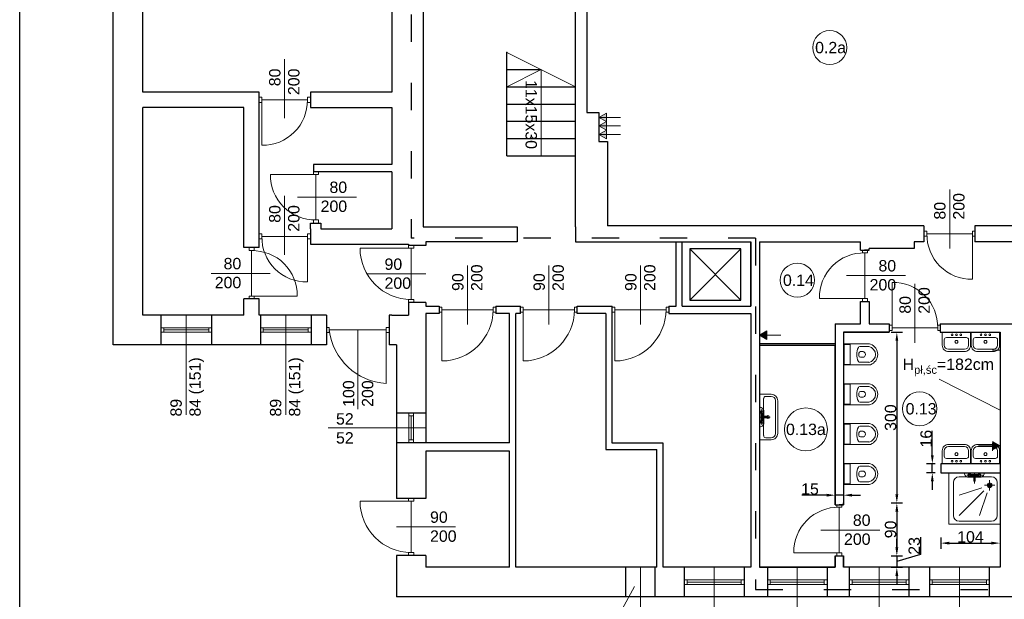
# Model space of a CAD drawing. Header units: millimetres. Extents: x 2341 to 31069, y -7915 to 10644.
# Tile 33 of 105: x 2341 to 4072, y 8743 to 9762. Entities that reach past the tile are written whole.
import ezdxf

# ---------------------------------------------------------------- set-up
doc = ezdxf.new("R2010")
doc.units = ezdxf.units.MM
doc.linetypes.add('ACAD_ISO03W100', pattern=[30, 12, -18])
for name, color, linetype, lineweight in [('B_Wyposażenie', 10, 'Continuous', 9), ('Okładziny', 132, 'Continuous', 25), ('opisy', 5, 'Continuous', 5), ('stolarka', 3, 'Continuous', 9), ('wymiary', 6, 'Continuous', 5), ('ściany nośne', 1, 'Continuous', 25)]:
    doc.layers.add(name, color=color, linetype=linetype, lineweight=lineweight)
doc.styles.get("Standard").update_dxf_attribs({"font": 'ARIAL.TTF'})
doc.dimstyles.new('ISO-25', dxfattribs={"dimtxt": 20, "dimasz": 15, "dimexe": 10, "dimexo": 10, "dimtad": 1, "dimdec": 0, "dimtxsty": 'Standard', "dimcen": 2.5, "dimadec": 0, "dimazin": 0, "dimtfac": 1, "dimtdec": 0, "dimtmove": 0, "dimatfit": 3, "dimfxl": 0, "dimarcsym": 0})

# ---------------------------------------------------------------- blocks, each defined once
blk = doc.blocks.new('*D930')
at = {"layer": 'Defpoints', "color": 0}
for p in [(3789.2, 9212.7), (3789.2, 8912.7), (3882.8, 8912.7)]:
    blk.add_point(p, dxfattribs=at)
at = {"layer": 'wymiary', "color": 0, "lineweight": -2}
for p, q in [((3872.8, 9212.7), (3892.8, 9212.7)), ((3882.8, 9197.7), (3882.8, 8927.7)), ((3872.8, 8912.7), (3892.8, 8912.7))]:
    blk.add_line(p, q, dxfattribs=at)
at = {"layer": 'wymiary', "color": 0}
for points in [[(3885.3, 9197.7), (3880.3, 9197.7), (3882.8, 9212.7)], [(3880.3, 8927.7), (3885.3, 8927.7), (3882.8, 8912.7)]]:
    blk.add_solid(points, dxfattribs=at)
at = {"layer": 'wymiary', "color": 0, "insert": (3871.9, 9062.7), "char_height": 20, "attachment_point": 5, "rotation": 90}
blk.add_mtext('300', dxfattribs=at)
blk = doc.blocks.new('*D931')
at = {"layer": 'Defpoints', "color": 0}
for p in [(3789.2, 8912.7), (3789.2, 8819.7), (3882.8, 8819.7)]:
    blk.add_point(p, dxfattribs=at)
at = {"layer": 'wymiary', "color": 0, "lineweight": -2}
for p, q in [((3872.8, 8912.7), (3892.8, 8912.7)), ((3882.8, 8897.7), (3882.8, 8834.7)), ((3872.8, 8819.7), (3892.8, 8819.7))]:
    blk.add_line(p, q, dxfattribs=at)
at = {"layer": 'wymiary', "color": 0}
for points in [[(3885.3, 8897.7), (3880.3, 8897.7), (3882.8, 8912.7)], [(3880.3, 8834.7), (3885.3, 8834.7), (3882.8, 8819.7)]]:
    blk.add_solid(points, dxfattribs=at)
at = {"layer": 'wymiary', "color": 0, "insert": (3871.9, 8866.2), "char_height": 20, "attachment_point": 5, "rotation": 90}
blk.add_mtext('90', dxfattribs=at)
blk = doc.blocks.new('*D932')
at = {"layer": 'Defpoints', "color": 0}
for p in [(3789.2, 8819.7), (3789.2, 8799.7), (3882.8, 8799.7)]:
    blk.add_point(p, dxfattribs=at)
at = {"layer": 'wymiary', "color": 0, "lineweight": -2}
for p, q in [((3882.8, 8834.7), (3882.8, 8849.7)), ((3924.4, 8852.4), (3924.4, 8822.2)), ((3872.8, 8819.7), (3892.8, 8819.7)), ((3924.4, 8822.2), (3882.8, 8809.7)), ((3882.8, 8819.7), (3882.8, 8799.7)), ((3872.8, 8799.7), (3892.8, 8799.7)), ((3882.8, 8784.7), (3882.8, 8769.7))]:
    blk.add_line(p, q, dxfattribs=at)
at = {"layer": 'wymiary', "color": 0}
for points in [[(3880.3, 8834.7), (3885.3, 8834.7), (3882.8, 8819.7)], [(3885.3, 8784.7), (3880.3, 8784.7), (3882.8, 8799.7)]]:
    blk.add_solid(points, dxfattribs=at)
at = {"layer": 'wymiary', "color": 0, "insert": (3913.5, 8837.3), "char_height": 20, "attachment_point": 5, "rotation": 90}
blk.add_mtext('23', dxfattribs=at)
blk = doc.blocks.new('*D933')
at = {"layer": 'Defpoints', "color": 0}
for p in [(3960.2, 8965.7), (4064.2, 8965.7), (4064.2, 8842.2)]:
    blk.add_point(p, dxfattribs=at)
at = {"layer": 'wymiary', "color": 0, "lineweight": -2}
for p, q in [((3960.2, 8852.2), (3960.2, 8832.2)), ((4064.2, 8852.2), (4064.2, 8832.2)), ((3975.2, 8842.2), (4049.2, 8842.2))]:
    blk.add_line(p, q, dxfattribs=at)
at = {"layer": 'wymiary', "color": 0}
for points in [[(3975.2, 8844.7), (3975.2, 8839.7), (3960.2, 8842.2)], [(4049.2, 8839.7), (4049.2, 8844.7), (4064.2, 8842.2)]]:
    blk.add_solid(points, dxfattribs=at)
at = {"layer": 'wymiary', "color": 0, "insert": (4012.2, 8853), "char_height": 20, "attachment_point": 5}
blk.add_mtext('104', dxfattribs=at)
blk = doc.blocks.new('*D934')
at = {"layer": 'Defpoints', "color": 0}
for p in [(3945.2, 8981.7), (3960.2, 8981.7), (3960.2, 8965.7)]:
    blk.add_point(p, dxfattribs=at)
at = {"layer": 'wymiary', "color": 0, "lineweight": -2}
for p, q in [((3945.2, 8996.7), (3945.2, 9039.7)), ((3950.2, 8981.7), (3935.2, 8981.7)), ((3950.2, 8965.7), (3935.2, 8965.7)), ((3945.2, 8965.7), (3945.2, 8981.7)), ((3945.2, 8950.7), (3945.2, 8935.7))]:
    blk.add_line(p, q, dxfattribs=at)
at = {"layer": 'wymiary', "color": 0}
for points in [[(3942.7, 8996.7), (3947.7, 8996.7), (3945.2, 8981.7)], [(3947.7, 8950.7), (3942.7, 8950.7), (3945.2, 8965.7)]]:
    blk.add_solid(points, dxfattribs=at)
at = {"layer": 'wymiary', "color": 0, "insert": (3934.4, 9025.7), "char_height": 20, "attachment_point": 5, "rotation": 90}
blk.add_mtext('16', dxfattribs=at)
blk = doc.blocks.new('*D935')
at = {"layer": 'Defpoints', "color": 0}
for p in [(3774.2, 8926.9), (3774.2, 8926.4), (3789.2, 8926.9)]:
    blk.add_point(p, dxfattribs=at)
at = {"layer": 'wymiary', "color": 0, "lineweight": -2}
for p, q in [((3759.2, 8926.4), (3716.1, 8926.4)), ((3774.2, 8926.4), (3774.2, 8916.4)), ((3789.2, 8926.4), (3774.2, 8926.4)), ((3789.2, 8926.4), (3789.2, 8916.4)), ((3804.2, 8926.4), (3819.2, 8926.4))]:
    blk.add_line(p, q, dxfattribs=at)
at = {"layer": 'wymiary', "color": 0}
for points in [[(3759.2, 8923.9), (3759.2, 8928.9), (3774.2, 8926.4)], [(3804.2, 8928.9), (3804.2, 8923.9), (3789.2, 8926.4)]]:
    blk.add_solid(points, dxfattribs=at)
at = {"layer": 'wymiary', "color": 0, "insert": (3730.2, 8937.2), "char_height": 20, "attachment_point": 5}
blk.add_mtext('15', dxfattribs=at)

msp = doc.modelspace()

# ---------------------------------------------------------------- hatches: boundary and pattern name
at = {"layer": 'Okładziny', "transparency": 33554687}
h = msp.add_hatch(color=7, dxfattribs=at)
h.dxf.hatch_style = 1
h.paths.add_polyline_path([(3372.2, 9597.8), (3359.2, 9590.3), (3372.2, 9590.3)])
h.paths.add_polyline_path([(3372.2, 9590.3), (3359.2, 9590.3), (3372.2, 9582.8)])
h.paths.add_polyline_path([(3372.2, 9582.8), (3359.2, 9575.3), (3372.2, 9575.3)])
h.paths.add_polyline_path([(3372.2, 9567.8), (3372.2, 9575.3), (3359.2, 9575.3)])
h.paths.add_polyline_path([(3372.2, 9560.3), (3372.2, 9567.8), (3359.2, 9560.3)])
h.paths.add_polyline_path([(3372.2, 9552.8), (3372.2, 9560.3), (3359.2, 9560.3)])
h = msp.add_hatch(color=7, dxfattribs=at)
h.dxf.hatch_style = 1
h.paths.add_polyline_path([(3654.2, 9207.5), (3654.2, 9215), (3641.2, 9207.5)])
h.paths.add_polyline_path([(3654.2, 9200), (3654.2, 9207.5), (3641.2, 9207.5)])
h = msp.add_hatch(color=7, dxfattribs=at)
h.dxf.hatch_style = 1
h.paths.add_polyline_path([(4051.2, 9013.4), (4051.2, 9005.9), (4064.2, 9013.4)])
h.paths.add_polyline_path([(4051.2, 9020.9), (4051.2, 9013.4), (4064.2, 9013.4)])

# ---------------------------------------------------------------- linework, layer by layer
at = {"layer": 'B_Wyposażenie', "color": 7}
for p, q in [((3962.6, 9190), (3962.6, 9212.7)), ((4012.5, 9190), (4012.5, 9212.7)), ((4013.5, 9190), (4013.5, 9212.7)), ((4063.5, 9190), (4063.5, 9212.7)), ((3833.2, 9192.3), (3789.2, 9192.3)), ((3799.9, 9191.3), (3789.2, 9191.3)), ((3790.2, 9190.3), (3789.2, 9190.3)), ((3790.2, 9190.3), (3790.2, 9157.2)), ((3800.9, 9190.3), (3800.9, 9157.2)), ((3966.2, 9199.7), (3966.2, 9190)), ((4005.2, 9203.5), (3970, 9203.5)), ((4008.9, 9199.7), (4008.9, 9190)), ((4017.2, 9199.7), (4017.2, 9190)), ((4056.1, 9203.5), (4020.9, 9203.5)), ((4059.8, 9199.7), (4059.8, 9190)), ((3816.1, 9175.8), (3816, 9171.8)), ((3833.8, 9187.6), (3817.9, 9187.5)), ((3823.5, 9178.8), (3819.1, 9178.8)), ((3985.1, 9182.8), (3973.4, 9182.8)), ((3976, 9178.7), (3973.7, 9178.7)), ((3985.1, 9178.7), (3973.8, 9178.7)), ((3976, 9182.8), (3974.5, 9182.8)), ((3985.1, 9182.8), (4001.7, 9182.8)), ((3985.1, 9178.7), (4001.3, 9178.7)), ((3994.2, 9182.8), (3995.6, 9182.8)), ((3994.2, 9178.7), (3996.4, 9178.7)), ((4036, 9182.8), (4024.4, 9182.8)), ((4026.9, 9178.7), (4024.6, 9178.7)), ((4036, 9178.7), (4024.8, 9178.7)), ((4026.9, 9182.8), (4025.5, 9182.8)), ((4036, 9182.8), (4052.6, 9182.8)), ((4036, 9178.7), (4052.2, 9178.7)), ((4045.1, 9182.8), (4046.5, 9182.8)), ((4045.1, 9178.7), (4047.3, 9178.7)), ((3790.2, 9157.2), (3789.2, 9157.2)), ((3799.9, 9156.2), (3789.2, 9156.2)), ((3817.9, 9160), (3833.8, 9159.9)), ((3823.6, 9168.8), (3819, 9168.8)), ((3789.2, 9155.2), (3833.2, 9155.2)), ((3833.2, 9122.3), (3789.2, 9122.3)), ((3799.9, 9121.3), (3789.2, 9121.3)), ((3662.2, 9103.7), (3641.2, 9103.7)), ((3641.2, 9103.7), (3641.2, 9023.8)), ((3790.2, 9120.3), (3789.2, 9120.3)), ((3790.2, 9120.3), (3790.2, 9087.2)), ((3800.9, 9120.3), (3800.9, 9087.2)), ((3816.1, 9105.8), (3816, 9101.8)), ((3833.8, 9117.6), (3817.9, 9117.5)), ((3823.5, 9108.8), (3819.1, 9108.8)), ((3648.7, 9031.2), (3648.7, 9096.3)), ((3652.5, 9100.1), (3662.2, 9100.1)), ((3669.4, 9081.2), (3669.4, 9092.9)), ((3669.4, 9090.4), (3669.4, 9091.8)), ((3673.4, 9090.4), (3673.4, 9092.6)), ((3673.4, 9081.2), (3673.4, 9092.5)), ((3790.2, 9087.2), (3789.2, 9087.2)), ((3817.9, 9090), (3833.8, 9089.9)), ((3823.6, 9098.8), (3819, 9098.8)), ((3644.4, 9057.6), (3644.4, 9069.8)), ((3645.6, 9050.2), (3645.6, 9077.7)), ((3646.9, 9057.6), (3646.9, 9069.8)), ((3649, 9065), (3649, 9072.3)), ((3669.4, 9081.2), (3669.4, 9034.6)), ((3673.4, 9081.2), (3673.4, 9035)), ((3799.9, 9086.2), (3789.2, 9086.2)), ((3789.2, 9085.2), (3833.2, 9085.2)), ((3641.2, 9063.7), (3660, 9063.7)), ((3646.8, 9065), (3656.2, 9065)), ((3646.9, 9062.5), (3656.2, 9062.5)), ((3649, 9055.1), (3649, 9062.5)), ((3656.2, 9062.5), (3656.2, 9065)), ((3833.2, 9052.3), (3789.2, 9052.3)), ((3799.9, 9051.3), (3789.2, 9051.3)), ((3790.2, 9050.3), (3789.2, 9050.3)), ((3790.2, 9050.3), (3790.2, 9017.2)), ((3800.9, 9050.3), (3800.9, 9017.2)), ((3816.1, 9035.8), (3816, 9031.8)), ((3833.8, 9047.6), (3817.9, 9047.5)), ((3823.5, 9038.8), (3819.1, 9038.8)), ((3662.2, 9023.8), (3641.2, 9023.8)), ((3652.5, 9027.4), (3662.2, 9027.4)), ((3790.2, 9017.2), (3789.2, 9017.2)), ((3817.9, 9020), (3833.8, 9019.9)), ((3823.6, 9028.8), (3819, 9028.8)), ((3799.9, 9016.2), (3789.2, 9016.2)), ((3789.2, 9015.2), (3833.2, 9015.2)), ((3962.6, 9004.5), (3962.6, 8981.7)), ((3966.2, 8994.8), (3966.2, 9004.5)), ((3985.1, 9011.7), (3973.4, 9011.7)), ((3976, 9015.7), (3973.7, 9015.7)), ((3985.1, 9015.7), (3973.8, 9015.7)), ((3976, 9011.7), (3974.5, 9011.7)), ((3985.1, 9015.7), (4001.3, 9015.7)), ((3985.1, 9011.7), (4001.7, 9011.7)), ((3994.2, 9015.7), (3996.4, 9015.7)), ((3994.2, 9011.7), (3995.6, 9011.7)), ((4008.9, 8994.8), (4008.9, 9004.5)), ((4012.5, 9004.5), (4012.5, 8981.7)), ((4013.5, 9004.5), (4013.5, 8981.7)), ((4017.2, 8994.8), (4017.2, 9004.5)), ((4036, 9011.7), (4024.4, 9011.7)), ((4026.9, 9015.7), (4024.6, 9015.7)), ((4036, 9015.7), (4024.8, 9015.7)), ((4026.9, 9011.7), (4025.5, 9011.7)), ((4036, 9015.7), (4052.2, 9015.7)), ((4036, 9011.7), (4052.6, 9011.7)), ((4045.1, 9015.7), (4047.3, 9015.7)), ((4045.1, 9011.7), (4046.5, 9011.7)), ((4059.8, 8994.8), (4059.8, 9004.5)), ((4063.5, 9004.5), (4063.5, 8981.7)), ((4005.2, 8991), (3970, 8991)), ((4056.1, 8991), (4020.9, 8991)), ((3833.2, 8982.3), (3789.2, 8982.3)), ((3799.9, 8981.3), (3789.2, 8981.3)), ((3790.2, 8980.3), (3789.2, 8980.3)), ((3790.2, 8980.3), (3790.2, 8947.2)), ((3800.9, 8980.3), (3800.9, 8947.2)), ((3816.1, 8965.8), (3816, 8961.8)), ((3833.8, 8977.6), (3817.9, 8977.5)), ((3823.5, 8968.8), (3819.1, 8968.8)), ((3974.2, 8875.5), (3974.2, 8965.7)), ((4019.2, 8965.7), (4019.2, 8947)), ((3817.9, 8950), (3833.8, 8949.9)), ((3823.6, 8958.8), (3819, 8958.8)), ((3982.4, 8890.7), (3982.4, 8948.8)), ((3992.4, 8958.8), (4049.2, 8958.8)), ((4005.7, 8961.4), (4033.2, 8961.4)), ((4010.6, 8958), (4018, 8958)), ((4013.1, 8962.6), (4025.3, 8962.6)), ((4013.1, 8960.1), (4025.3, 8960.1)), ((4018, 8960.1), (4018, 8950.8)), ((4018, 8950.8), (4020.5, 8950.8)), ((4020.5, 8960.2), (4020.5, 8950.8)), ((4020.5, 8958), (4027.8, 8958)), ((4045.9, 8934.8), (4045.9, 8953)), ((4059.2, 8948.8), (4059.2, 8890.7)), ((3790.2, 8947.2), (3789.2, 8947.2)), ((3799.9, 8946.2), (3789.2, 8946.2)), ((3789.2, 8945.2), (3833.2, 8945.2)), ((3992.4, 8926.2), (4032.5, 8939.4)), ((3992.4, 8890.5), (4035.9, 8933.9)), ((4036.7, 8943.9), (4055, 8943.9)), ((4028.1, 8890.5), (4041.4, 8930.5)), ((4049.2, 8880.5), (3992.4, 8880.5)), ((4064.2, 8875.5), (3974.2, 8875.5))]:
    msp.add_line(p, q, dxfattribs=at)
for centre, radius in [((3980, 9208.3), 1.46), ((3995.3, 9208.3), 1.46), ((4030.9, 9208.3), 1.46), ((4046.2, 9208.3), 1.46), ((3645.6, 9072.3), 2.76), ((3645.6, 9072.3), 1.99), ((3645.6, 9055.1), 2.76), ((3645.6, 9055.1), 1.99), ((3980, 8986.2), 1.46), ((3995.3, 8986.2), 1.46), ((4030.9, 8986.2), 1.46), ((4046.2, 8986.2), 1.46), ((4010.6, 8961.4), 2.76), ((4010.6, 8961.4), 1.99), ((4027.8, 8961.4), 2.76), ((4027.8, 8961.4), 1.99), ((4045.9, 8943.9), 4.11), ((4045.9, 8943.9), 2.57)]:
    msp.add_circle(centre, radius, dxfattribs=at)
for centre, radius, start, end in [((3987.6, 9208.3), 1.46, 90, 270), ((3987.6, 9208.3), 1.46, 270, 90), ((4038.6, 9208.3), 1.46, 90, 270), ((4038.6, 9208.3), 1.46, 270, 90), ((3799.9, 9190.3), 1, 0, 90), ((3833.2, 9182.3), 10, 70.7305, 90), ((3830.2, 9173.7), 19, 289.2695, 70.7305), ((3970, 9199.7), 3.75, 90.0113, 179.9887), ((3987.6, 9195.9), 2.56, 89.9963, 270.0037), ((3987.6, 9195.9), 2.56, 269.9963, 90.0037), ((4005.2, 9199.7), 3.75, 0.0113, 89.9887), ((4020.9, 9199.7), 3.75, 90.0113, 179.9887), ((4038.6, 9195.9), 2.56, 89.9963, 270.0037), ((4038.6, 9195.9), 2.56, 269.9963, 90.0037), ((4056.1, 9199.7), 3.75, 0.0113, 89.9887), ((3839.9, 9173.7), 27.5, 153.9396, 206.0604), ((3817.9, 9184.5), 3, 90.3902, 153.9396), ((3819.1, 9175.8), 3, 90, 180), ((3823.5, 9175.8), 3, 44.3192, 90), ((3822, 9173.7), 5.53, 314.4777, 48.1602), ((3831.2, 9173.7), 14.1, 280.9111, 79.0889), ((3973.8, 9190), 11.2, 179.9972, 270.0028), ((3973.4, 9190), 7.2, 180.0036, 269.9964), ((4001.3, 9190), 11.2, 269.9972, 0.0028), ((4001.7, 9190), 7.2, 270.0036, 359.9964), ((4024.8, 9190), 11.2, 179.9972, 270.0028), ((4024.4, 9190), 7.2, 180.0036, 269.9964), ((4052.2, 9190), 11.2, 269.9972, 0.0028), ((4052.6, 9190), 7.2, 270.0036, 359.9964), ((3799.9, 9157.2), 1, 270, 0), ((3817.9, 9163), 3, 206.0604, 269.6098), ((3819, 9171.8), 3, 180, 270), ((3823.6, 9171.8), 3, 270, 318.9523), ((3833.2, 9165.2), 10, 270, 289.2695), ((3799.9, 9120.3), 1, 0, 90), ((3833.2, 9112.3), 10, 70.7305, 90), ((3830.2, 9103.7), 19, 289.2695, 70.7305), ((3662.2, 9092.5), 11.2, 359.9972, 90.0028), ((3839.9, 9103.7), 27.5, 153.9396, 206.0604), ((3817.9, 9114.5), 3, 90.3902, 153.9396), ((3819.1, 9105.8), 3, 90, 180), ((3823.5, 9105.8), 3, 44.3192, 90), ((3822, 9103.7), 5.53, 314.4777, 48.1602), ((3831.2, 9103.7), 14.1, 280.9111, 79.0889), ((3652.5, 9096.3), 3.75, 90.0113, 179.9887), ((3662.2, 9092.9), 7.2, 0.0036, 89.9964), ((3799.9, 9087.2), 1, 270, 0), ((3817.9, 9093), 3, 206.0604, 269.6098), ((3819, 9101.8), 3, 180, 270), ((3823.6, 9101.8), 3, 270, 318.9523), ((3641.6, 9073.5), 7.5, 350.4581, 92.3604), ((3833.2, 9095.2), 10, 270, 289.2695), ((3641.6, 9053.8), 7.5, 267.6396, 9.5419), ((3656.3, 9063.7), 2.56, 359.9963, 180.0037), ((3656.3, 9063.7), 2.56, 179.9963, 0.0037), ((3833.2, 9042.3), 10, 70.7305, 90), ((3662.2, 9035), 11.2, 269.9972, 0.0028), ((3662.2, 9034.6), 7.2, 270.0036, 359.9964), ((3799.9, 9050.3), 1, 0, 90), ((3839.9, 9033.7), 27.5, 153.9396, 206.0604), ((3817.9, 9044.5), 3, 90.3902, 153.9396), ((3819.1, 9035.8), 3, 90, 180), ((3823.5, 9035.8), 3, 44.3192, 90), ((3822, 9033.7), 5.53, 314.4777, 48.1602), ((3831.2, 9033.7), 14.1, 280.9111, 79.0889), ((3830.2, 9033.7), 19, 289.2695, 70.7305), ((3652.5, 9031.2), 3.75, 180.0113, 269.9887), ((3799.9, 9017.2), 1, 270, 0), ((3817.9, 9023), 3, 206.0604, 269.6098), ((3819, 9031.8), 3, 180, 270), ((3823.6, 9031.8), 3, 270, 318.9523), ((3833.2, 9025.2), 10, 270, 289.2695), ((3973.8, 9004.5), 11.2, 89.9972, 180.0028), ((3973.4, 9004.5), 7.2, 90.0036, 179.9964), ((3987.6, 8998.6), 2.56, 89.9963, 270.0037), ((3987.6, 8998.6), 2.56, 269.9963, 90.0037), ((4001.3, 9004.5), 11.2, 359.9972, 90.0028), ((4001.7, 9004.5), 7.2, 0.0036, 89.9964), ((4024.8, 9004.5), 11.2, 89.9972, 180.0028), ((4024.4, 9004.5), 7.2, 90.0036, 179.9964), ((4038.6, 8998.6), 2.56, 89.9963, 270.0037), ((4038.6, 8998.6), 2.56, 269.9963, 90.0037), ((4052.2, 9004.5), 11.2, 359.9972, 90.0028), ((4052.6, 9004.5), 7.2, 0.0036, 89.9964), ((3970, 8994.8), 3.75, 180.0113, 269.9887), ((3987.6, 8986.2), 1.46, 90, 270), ((3987.6, 8986.2), 1.46, 270, 90), ((4005.2, 8994.8), 3.75, 270.0113, 359.9887), ((4020.9, 8994.8), 3.75, 180.0113, 269.9887), ((4038.6, 8986.2), 1.46, 90, 270), ((4038.6, 8986.2), 1.46, 270, 90), ((4056.1, 8994.8), 3.75, 270.0113, 359.9887), ((3799.9, 8980.3), 1, 0, 90), ((3839.9, 8963.7), 27.5, 153.9396, 206.0604), ((3817.9, 8974.5), 3, 90.3902, 153.9396), ((3819.1, 8965.8), 3, 90, 180), ((3823.5, 8965.8), 3, 44.3192, 90), ((3822, 8963.7), 5.53, 314.4777, 48.1602), ((3833.2, 8972.3), 10, 70.7305, 90), ((3831.2, 8963.7), 14.1, 280.9111, 79.0889), ((3830.2, 8963.7), 19, 289.2695, 70.7305), ((4009.3, 8965.4), 7.5, 177.6396, 279.5419), ((4029, 8965.4), 7.5, 260.4581, 2.3604), ((3817.9, 8953), 3, 206.0604, 269.6098), ((3819, 8961.8), 3, 180, 270), ((3823.6, 8961.8), 3, 270, 318.9523), ((3992.4, 8948.8), 10, 90, 180), ((4049.2, 8948.8), 10, 0, 90), ((3799.9, 8947.2), 1, 270, 0), ((3833.2, 8955.2), 10, 270, 289.2695), ((3992.7, 8890.7), 10.2, 179.7708, 268.6292), ((4049, 8890.7), 10.2, 271.3708, 0.2292)]:
    msp.add_arc(centre, radius, start, end, dxfattribs=at)
at = {"layer": 'Okładziny'}
for p, q in [((3789.2, 9212.7), (3789.2, 8911.2)), ((3789.2, 9212.7), (3869.2, 9212.7)), ((3959.2, 9212.7), (4064.2, 9212.7)), ((4064.2, 9212.7), (4064.2, 8981.7)), ((3641.2, 9189.7), (3641.2, 8799.7)), ((3774.2, 8909.7), (3774.2, 9189.7)), ((4064.2, 8981.7), (3960.2, 8981.7)), ((3960.2, 8981.7), (3960.2, 8965.7)), ((3960.2, 8965.7), (4064.2, 8965.7)), ((4064.2, 8965.7), (4064.2, 8799.7)), ((3774.2, 8799.7), (3774.2, 8819.7)), ((3789.2, 8799.7), (3789.2, 8819.7)), ((3641.2, 8799.7), (3774.2, 8799.7)), ((4064.2, 8799.7), (3789.2, 8799.7))]:
    msp.add_line(p, q, dxfattribs=at)
at = {"layer": 'opisy', "color": 7}
for p, q in [((2806.7, 9588.7), (2806.7, 9692.4)), ((3197.2, 9704.6), (3318.2, 9644.1)), ((3257.7, 9674.4), (3197.2, 9644.1)), ((3257.7, 9674.4), (3257.7, 9523)), ((3359.2, 9590.3), (3372.2, 9597.8)), ((3359.2, 9590.3), (3372.2, 9582.8)), ((3359.2, 9590.3), (3372.2, 9590.3)), ((3372.2, 9582.8), (3372.2, 9597.8)), ((3372.2, 9590.3), (3397.2, 9590.3)), ((3359.2, 9575.3), (3372.2, 9582.8)), ((3359.2, 9575.3), (3372.2, 9567.8)), ((3359.2, 9575.3), (3372.2, 9575.3)), ((3372.2, 9567.8), (3372.2, 9582.8)), ((3372.2, 9575.3), (3397.2, 9575.3)), ((3359.2, 9560.3), (3372.2, 9567.8)), ((3359.2, 9560.3), (3372.2, 9552.8)), ((3359.2, 9560.3), (3372.2, 9560.3)), ((3372.2, 9552.8), (3372.2, 9567.8)), ((3372.2, 9560.3), (3397.2, 9560.3)), ((2806.7, 9348.7), (2806.7, 9452.4)), ((2829.2, 9450.2), (2933, 9450.2)), ((3975.7, 9359.8), (3975.7, 9463.5)), ((3128.2, 9226.3), (3128.2, 9330)), ((3271.2, 9226.3), (3271.2, 9330)), ((3432.2, 9226.3), (3432.2, 9330)), ((2781.2, 9316.2), (2677.5, 9316.2)), ((2951.5, 9315.3), (3055.2, 9315.3)), ((3794.2, 9312.2), (3898, 9312.2)), ((3914.7, 9194.4), (3914.7, 9298.1)), ((2633.7, 9067.6), (2633.7, 9242.7)), ((2808.7, 9067.6), (2808.7, 9242.7)), ((2935.2, 9077.4), (2935.2, 9216.7)), ((3641.2, 9207.5), (3654.2, 9215)), ((3641.2, 9207.5), (3654.2, 9200)), ((3641.2, 9207.5), (3654.2, 9207.5)), ((3654.2, 9200), (3654.2, 9215)), ((3654.2, 9207.5), (3679.2, 9207.5)), ((4064.2, 9181.1), (4051.2, 9181.1)), ((4064.2, 9076.1), (3957.5, 9130.3)), ((2883.2, 9044.7), (3055.2, 9044.7)), ((4064.2, 9013.4), (4051.2, 9020.9)), ((4051.2, 9019.3), (4051.2, 9004.3)), ((4051.2, 9013.4), (4026.2, 9013.4)), ((4064.2, 9013.4), (4051.2, 9005.9)), ((4064.2, 9013.4), (4051.2, 9013.4)), ((3003.2, 8870.7), (3106.9, 8870.7)), ((3749.2, 8865.2), (3853, 8865.2)), ((3432.2, 8627.7), (3432.2, 8799.7)), ((3561.7, 8799.7), (3561.7, 8635.1)), ((3707.7, 8799.7), (3707.7, 8635.1)), ((3851.7, 8799.7), (3851.7, 8635.1)), ((3992.7, 8799.7), (3992.7, 8635.1)), ((3400, 8726), (3421.5, 8765.7))]:
    msp.add_line(p, q, dxfattribs=at)
at = {"layer": 'opisy', "color": 251}
for centre, radius in [((3764.9, 9713), 30), ((3708, 9304.2), 30), ((3922.9, 9078.3), 30), ((3723, 9042.1), 37.7)]:
    msp.add_circle(centre, radius, dxfattribs=at)
at = {"layer": 'stolarka', "color": 7}
for p, q in [((2766.7, 9625.7), (2762.2, 9625.7)), ((2766.7, 9616.7), (2766.7, 9625.7)), ((2846.7, 9625.7), (2852.2, 9625.7)), ((2846.7, 9616.7), (2846.7, 9625.7)), ((2766.7, 9616.7), (2762.2, 9616.7)), ((2846.7, 9621.2), (2766.7, 9621.2)), ((2766.7, 9621.2), (2766.7, 9541.2)), ((2846.7, 9616.7), (2852.2, 9616.7)), ((2861.7, 9490.2), (2781.7, 9490.2)), ((2857.2, 9490.2), (2857.2, 9494.7)), ((2857.2, 9490.2), (2866.2, 9490.2)), ((2861.7, 9410.2), (2861.7, 9490.2)), ((2866.2, 9490.2), (2866.2, 9494.7)), ((2857.2, 9410.2), (2866.2, 9410.2)), ((2857.2, 9410.2), (2857.2, 9404.7)), ((2866.2, 9410.2), (2866.2, 9404.7)), ((2766.7, 9385.7), (2762.2, 9385.7)), ((2766.7, 9376.7), (2766.7, 9385.7)), ((2846.7, 9381.2), (2766.7, 9381.2)), ((2846.7, 9385.7), (2852.2, 9385.7)), ((2846.7, 9376.7), (2846.7, 9385.7)), ((2846.7, 9381.2), (2846.7, 9301.2)), ((3935.7, 9390.3), (3930.2, 9390.3)), ((3935.7, 9381.3), (3930.2, 9381.3)), ((3935.7, 9381.3), (3935.7, 9390.3)), ((3935.7, 9385.8), (4015.7, 9385.8)), ((4015.7, 9390.3), (4020.2, 9390.3)), ((4015.7, 9381.3), (4015.7, 9390.3)), ((4015.7, 9385.8), (4015.7, 9305.8)), ((4015.7, 9381.3), (4020.2, 9381.3)), ((2766.7, 9376.7), (2762.2, 9376.7)), ((2846.7, 9376.7), (2852.2, 9376.7)), ((3024.7, 9360.3), (3024.7, 9365.3)), ((3033.7, 9360.3), (3033.7, 9365.3)), ((2744.2, 9356.2), (2744.2, 9361.7)), ((2753.2, 9356.2), (2744.2, 9356.2)), ((2748.7, 9356.2), (2748.7, 9276.2)), ((2753.2, 9356.2), (2753.2, 9361.7)), ((3029.2, 9360.3), (2939.2, 9360.3)), ((3024.7, 9360.3), (3033.7, 9360.3)), ((3029.2, 9360.3), (3029.2, 9270.3)), ((3822.2, 9352.2), (3822.2, 9356.7)), ((3822.2, 9352.2), (3831.2, 9352.2)), ((3826.7, 9272.2), (3826.7, 9352.2)), ((3831.2, 9352.2), (3831.2, 9356.7)), ((3874.7, 9220.4), (3874.7, 9300.4)), ((2744.2, 9276.2), (2744.2, 9271.7)), ((2753.2, 9276.2), (2744.2, 9276.2)), ((2748.7, 9276.2), (2828.7, 9276.2)), ((2753.2, 9276.2), (2753.2, 9271.7)), ((3024.7, 9270.3), (3033.7, 9270.3)), ((3024.7, 9270.3), (3024.7, 9265.3)), ((3033.7, 9270.3), (3033.7, 9265.3)), ((3826.7, 9272.2), (3746.7, 9272.2)), ((3822.2, 9272.2), (3831.2, 9272.2)), ((3822.2, 9272.2), (3822.2, 9266.7)), ((3831.2, 9272.2), (3831.2, 9266.7)), ((3083.2, 9256.8), (3078.2, 9256.8)), ((3083.2, 9247.8), (3078.2, 9247.8)), ((3083.2, 9247.8), (3083.2, 9256.8)), ((3083.2, 9252.3), (3173.2, 9252.3)), ((3083.2, 9252.3), (3083.2, 9162.3)), ((3173.2, 9256.8), (3178.2, 9256.8)), ((3173.2, 9247.8), (3173.2, 9256.8)), ((3173.2, 9247.8), (3178.2, 9247.8)), ((3226.2, 9256.8), (3221.2, 9256.8)), ((3226.2, 9247.8), (3221.2, 9247.8)), ((3226.2, 9247.8), (3226.2, 9256.8)), ((3226.2, 9252.3), (3316.2, 9252.3)), ((3226.2, 9252.3), (3226.2, 9162.3)), ((3316.2, 9256.8), (3321.2, 9256.8)), ((3316.2, 9247.8), (3316.2, 9256.8)), ((3316.2, 9247.8), (3321.2, 9247.8)), ((3387.2, 9256.8), (3382.2, 9256.8)), ((3387.2, 9247.8), (3382.2, 9247.8)), ((3387.2, 9247.8), (3387.2, 9256.8)), ((3387.2, 9252.3), (3477.2, 9252.3)), ((3387.2, 9252.3), (3387.2, 9162.3)), ((3477.2, 9256.8), (3482.2, 9256.8)), ((3477.2, 9247.8), (3477.2, 9256.8)), ((3477.2, 9247.8), (3482.2, 9247.8)), ((3874.7, 9224.9), (3869.2, 9224.9)), ((3874.7, 9215.9), (3874.7, 9224.9)), ((3954.7, 9224.9), (3959.2, 9224.9)), ((3954.7, 9215.9), (3954.7, 9224.9)), ((2589.2, 9220.7), (2594.2, 9220.7)), ((2594.2, 9212.7), (2589.2, 9212.7)), ((2594.2, 9220.7), (2594.2, 9212.7)), ((2594.2, 9220.7), (2673.2, 9220.7)), ((2594.2, 9216.7), (2673.2, 9216.7)), ((2594.2, 9212.7), (2673.2, 9212.7)), ((2678.2, 9220.7), (2673.2, 9220.7)), ((2673.2, 9220.7), (2673.2, 9212.7)), ((2673.2, 9212.7), (2678.2, 9212.7)), ((2764.2, 9220.7), (2769.2, 9220.7)), ((2769.2, 9212.7), (2764.2, 9212.7)), ((2769.2, 9220.7), (2769.2, 9212.7)), ((2769.2, 9220.7), (2848.2, 9220.7)), ((2769.2, 9216.7), (2848.2, 9216.7)), ((2769.2, 9212.7), (2848.2, 9212.7)), ((2853.2, 9220.7), (2848.2, 9220.7)), ((2848.2, 9220.7), (2848.2, 9212.7)), ((2848.2, 9212.7), (2853.2, 9212.7)), ((2885.2, 9221.2), (2880.2, 9221.2)), ((2885.2, 9212.2), (2880.2, 9212.2)), ((2885.2, 9212.2), (2885.2, 9221.2)), ((2885.2, 9216.7), (2985.2, 9216.7)), ((2985.2, 9221.2), (2990.2, 9221.2)), ((2985.2, 9212.2), (2985.2, 9221.2)), ((2985.2, 9216.7), (2985.2, 9122.7)), ((2985.2, 9212.2), (2990.2, 9212.2)), ((3874.7, 9215.9), (3869.2, 9215.9)), ((3874.7, 9220.4), (3954.7, 9220.4)), ((3954.7, 9215.9), (3959.2, 9215.9)), ((3025.2, 9065.7), (3025.2, 9070.7)), ((3033.2, 9070.7), (3033.2, 9065.7)), ((3033.2, 9065.7), (3025.2, 9065.7)), ((3025.2, 9065.7), (3025.2, 9023.7)), ((3029.2, 9065.7), (3029.2, 9023.7)), ((3033.2, 9065.7), (3033.2, 9023.7)), ((3033.2, 9023.7), (3025.2, 9023.7)), ((3025.2, 9023.7), (3025.2, 9018.7)), ((3033.2, 9018.7), (3033.2, 9023.7)), ((3029.2, 8915.7), (2939.2, 8915.7)), ((3024.7, 8915.7), (3024.7, 8920.7)), ((3024.7, 8915.7), (3033.7, 8915.7)), ((3029.2, 8915.7), (3029.2, 8825.7)), ((3033.7, 8915.7), (3033.7, 8920.7)), ((3777.2, 8905.2), (3777.2, 8909.7)), ((3777.2, 8905.2), (3786.2, 8905.2)), ((3781.7, 8825.2), (3781.7, 8905.2)), ((3786.2, 8905.2), (3786.2, 8909.7)), ((3024.7, 8825.7), (3033.7, 8825.7)), ((3024.7, 8825.7), (3024.7, 8820.7)), ((3033.7, 8825.7), (3033.7, 8820.7)), ((3781.7, 8825.2), (3701.7, 8825.2)), ((3777.2, 8825.2), (3786.2, 8825.2)), ((3777.2, 8825.2), (3777.2, 8819.7)), ((3786.2, 8825.2), (3786.2, 8819.7)), ((3509.2, 8777.7), (3514.2, 8777.7)), ((3514.2, 8777.7), (3514.2, 8769.7)), ((3609.2, 8777.7), (3514.2, 8777.7)), ((3614.2, 8777.7), (3609.2, 8777.7)), ((3609.2, 8777.7), (3609.2, 8769.7)), ((3655.2, 8777.7), (3660.2, 8777.7)), ((3660.2, 8777.7), (3660.2, 8769.7)), ((3660.2, 8777.7), (3755.2, 8777.7)), ((3760.2, 8777.7), (3755.2, 8777.7)), ((3755.2, 8777.7), (3755.2, 8769.7)), ((3799.2, 8777.7), (3804.2, 8777.7)), ((3804.2, 8777.7), (3804.2, 8769.7)), ((3804.2, 8777.7), (3899.2, 8777.7)), ((3904.2, 8777.7), (3899.2, 8777.7)), ((3899.2, 8777.7), (3899.2, 8769.7)), ((3940.2, 8777.7), (3945.2, 8777.7)), ((3945.2, 8777.7), (3945.2, 8769.7)), ((3945.2, 8777.7), (4040.2, 8777.7)), ((4045.2, 8777.7), (4040.2, 8777.7)), ((4040.2, 8777.7), (4040.2, 8769.7)), ((3514.2, 8769.7), (3509.2, 8769.7)), ((3609.2, 8773.7), (3514.2, 8773.7)), ((3609.2, 8769.7), (3514.2, 8769.7)), ((3609.2, 8769.7), (3614.2, 8769.7)), ((3660.2, 8769.7), (3655.2, 8769.7)), ((3660.2, 8773.7), (3755.2, 8773.7)), ((3660.2, 8769.7), (3755.2, 8769.7)), ((3755.2, 8769.7), (3760.2, 8769.7)), ((3804.2, 8769.7), (3799.2, 8769.7)), ((3804.2, 8773.7), (3899.2, 8773.7)), ((3804.2, 8769.7), (3899.2, 8769.7)), ((3899.2, 8769.7), (3904.2, 8769.7)), ((3945.2, 8769.7), (3940.2, 8769.7)), ((3945.2, 8773.7), (4040.2, 8773.7)), ((3945.2, 8769.7), (4040.2, 8769.7)), ((4040.2, 8769.7), (4045.2, 8769.7))]:
    msp.add_line(p, q, dxfattribs=at)
for points in [[(2766.7, 9541.2, 0.425735), (2846.7, 9621.2)], [(2781.7, 9490.2, 0.425735), (2861.7, 9410.2)], [(2846.7, 9301.2, -0.425735), (2766.7, 9381.2)], [(4015.7, 9305.8, -0.425735), (3935.7, 9385.8)], [(2828.7, 9276.2, 0.425735), (2748.7, 9356.2)], [(2939.2, 9360.3, 0.411545), (3029.2, 9270.3)], [(3746.7, 9272.2, -0.425735), (3826.7, 9352.2)], [(3874.7, 9300.4, -0.425735), (3954.7, 9220.4)], [(3083.2, 9162.3, 0.411545), (3173.2, 9252.3)], [(3226.2, 9162.3, 0.411545), (3316.2, 9252.3)], [(3387.2, 9162.3, 0.411545), (3477.2, 9252.3)], [(2985.2, 9122.7, -0.362788), (2885.2, 9216.7)], [(2939.2, 8915.7, 0.411545), (3029.2, 8825.7)], [(3701.7, 8825.2, -0.425735), (3781.7, 8905.2)]]:
    msp.add_lwpolyline(points, format="xyb", dxfattribs=at)
at = {"layer": 'ściany nośne', "color": 0}
msp.add_line((2341, 7773.8), (2341, 10643.8), dxfattribs=at)
at = {"layer": 'ściany nośne', "color": 7}
for p, q in [((2505.2, 9190.7), (2505.2, 10271.7)), ((2557.2, 9634.7), (2557.2, 10219.7)), ((2995.2, 9969.7), (2995.2, 9634.7)), ((3050.2, 9969.7), (3050.2, 9398)), ((3318.2, 9398), (3318.2, 9969.7)), ((3338.2, 9969.7), (3338.2, 9598.8)), ((3197.2, 9523), (3197.2, 9704.6)), ((3197.2, 9674.4), (3257.7, 9674.4)), ((3197.2, 9644.1), (3318.2, 9644.1)), ((2762.2, 9634.7), (2557.2, 9634.7)), ((2762.2, 9361.7), (2762.2, 9634.7)), ((2995.2, 9634.7), (2852.2, 9634.7)), ((2852.2, 9634.7), (2852.2, 9607.7)), ((2557.2, 9242.7), (2557.2, 9607.7)), ((2735.2, 9607.7), (2557.2, 9607.7)), ((2735.2, 9361.7), (2735.2, 9607.7)), ((2852.2, 9607.7), (2995.2, 9607.7)), ((2995.2, 9607.7), (2995.2, 9507.7)), ((3197.2, 9613.8), (3318.2, 9613.8)), ((3338.2, 9598.8), (3359.2, 9598.8)), ((3359.2, 9598.8), (3359.2, 9547.8)), ((3197.2, 9583.6), (3318.2, 9583.6)), ((3197.2, 9553.3), (3318.2, 9553.3)), ((3359.2, 9547.8), (3374.2, 9547.8)), ((3374.2, 9547.8), (3374.2, 9399.8)), ((3197.2, 9523), (3318.2, 9523)), ((2995.2, 9507.7), (2857.2, 9507.7)), ((2857.2, 9507.7), (2857.2, 9494.7)), ((2995.2, 9494.7), (2857.2, 9494.7)), ((2995.2, 9494.7), (2995.2, 9394.7)), ((2852.2, 9394.7), (2852.2, 9404.7)), ((2852.2, 9404.7), (2870.2, 9404.7)), ((2870.2, 9404.7), (2870.2, 9394.7)), ((3050.2, 9398), (3215.2, 9398)), ((3215.2, 9398), (3215.2, 9371.8)), ((3318.2, 9398), (3318.2, 9371.8)), ((3930.2, 9399.8), (3374.2, 9399.8)), ((3930.2, 9399.8), (3930.2, 9371.8)), ((4207.2, 9399.8), (4020.2, 9399.8)), ((4020.2, 9399.8), (4020.2, 9371.7)), ((2852.2, 9394.7), (2852.2, 9367.7)), ((2870.2, 9394.7), (2995.2, 9394.7)), ((2852.2, 9367.7), (3024.2, 9367.7)), ((3024.2, 9367.7), (3024.2, 9365.3)), ((3055.2, 9365.3), (3024.2, 9365.3)), ((3055.2, 9371.8), (3055.2, 9365.3)), ((3215.2, 9371.8), (3055.2, 9371.8)), ((3318.2, 9371.8), (3626.2, 9371.8)), ((3495.2, 9258.8), (3495.2, 9371.8)), ((3505.2, 9258.8), (3505.2, 9371.8)), ((3626.2, 9371.8), (3626.2, 9258.8)), ((3626.2, 9258.8), (3626.2, 9371.8)), ((3641.2, 9371.8), (3641.2, 9192.8)), ((3641.2, 9371.8), (3819.2, 9371.8)), ((3819.2, 9356.7), (3819.2, 9371.8)), ((3930.2, 9371.8), (3913.2, 9371.8)), ((3913.2, 9371.8), (3913.2, 9359.8)), ((4243.2, 9371.7), (4020.2, 9371.7)), ((2762.2, 9361.7), (2735.2, 9361.7)), ((3518.8, 9359.1), (3518.8, 9269.1)), ((3608.8, 9359.1), (3518.8, 9359.1)), ((3518.8, 9359.1), (3608.8, 9269.1)), ((3518.8, 9269.1), (3608.8, 9359.1)), ((3608.8, 9269.1), (3608.8, 9359.1)), ((3819.2, 9356.7), (3834.2, 9356.7)), ((3834.2, 9356.7), (3826.2, 9356.7)), ((3913.2, 9359.8), (3834.2, 9359.8)), ((3834.2, 9356.7), (3834.2, 9359.8)), ((2735.2, 9242.7), (2735.2, 9271.7)), ((2762.2, 9271.7), (2735.2, 9271.7)), ((2762.2, 9242.7), (2762.2, 9271.7)), ((3024.2, 9265.3), (3024.2, 9242.7)), ((3055.2, 9265.3), (3024.2, 9265.3)), ((3055.2, 9265.3), (3055.2, 9258.8)), ((3518.8, 9269.1), (3608.8, 9269.1)), ((3819.2, 9227.7), (3819.2, 9266.7)), ((3819.2, 9266.7), (3834.2, 9266.7)), ((3834.2, 9266.7), (3834.2, 9227.7)), ((2735.2, 9242.7), (2557.2, 9242.7)), ((2589.2, 9242.7), (2589.2, 9190.7)), ((2678.2, 9242.7), (2678.2, 9190.7)), ((2880.2, 9242.7), (2762.2, 9242.7)), ((2764.2, 9242.7), (2764.2, 9190.7)), ((2853.2, 9242.7), (2853.2, 9190.7)), ((2880.2, 9242.7), (2880.2, 9190.7)), ((2995.2, 9242.7), (2990.2, 9242.7)), ((2990.2, 9242.7), (2990.2, 9190.7)), ((2995.2, 9242.7), (3024.2, 9242.7)), ((3055.2, 9258.8), (3078.2, 9258.8)), ((3078.2, 9245.8), (3055.2, 9245.8)), ((3055.2, 9245.8), (3055.2, 9018.7)), ((3078.2, 9258.8), (3078.2, 9245.8)), ((3178.2, 9258.8), (3221.2, 9258.8)), ((3178.2, 9258.8), (3178.2, 9245.8)), ((3202.2, 9245.8), (3178.2, 9245.8)), ((3202.2, 9018.7), (3202.2, 9245.8)), ((3221.2, 9245.8), (3213.2, 9245.8)), ((3213.2, 8799.7), (3213.2, 9245.8)), ((3221.2, 9245.8), (3221.2, 9258.8)), ((3321.2, 9258.8), (3382.2, 9258.8)), ((3321.2, 9258.8), (3382.2, 9258.8)), ((3321.2, 9245.8), (3321.2, 9258.8)), ((3371.2, 9245.7), (3321.2, 9245.8)), ((3371.2, 9245.8), (3371.2, 9017.7)), ((3382.2, 9245.7), (3382.2, 9258.8)), ((3382.2, 9017.7), (3382.2, 9245.7)), ((3382.2, 9245.7), (3382.2, 9245.7)), ((3482.2, 9258.8), (3482.2, 9245.7)), ((3482.2, 9258.8), (3495.2, 9258.8)), ((3482.2, 9245.7), (3626.2, 9245.7)), ((3505.2, 9258.8), (3626.2, 9258.8)), ((3626.2, 9245.7), (3626.2, 9192.8)), ((3774.2, 9227.7), (3774.2, 8909.7)), ((3774.2, 9227.7), (3818.2, 9227.7)), ((3818.2, 9227.7), (3819.2, 9227.7)), ((3834.2, 9227.7), (3869.2, 9227.7)), ((3869.2, 9227.7), (3869.2, 9212.7)), ((3959.2, 9227.7), (4100.2, 9227.7)), ((3959.2, 9227.7), (3959.2, 9212.7)), ((3869.2, 9212.7), (3789.2, 9212.7)), ((3789.2, 9212.7), (3789.2, 8909.7)), ((3959.2, 9212.7), (4064.2, 9212.7)), ((4064.2, 9212.7), (4064.2, 8799.7)), ((2880.2, 9190.7), (2505.2, 9190.7)), ((3003.2, 9190.7), (2990.2, 9190.7)), ((3003.2, 9190.7), (3003.2, 8920.7)), ((3626.2, 9192.8), (3626.2, 8799.7)), ((3641.2, 9192.8), (3774.2, 9192.8)), ((3641.2, 9192.8), (3641.2, 8799.7)), ((3774.2, 9189.7), (3641.2, 9189.7)), ((3055.2, 9070.7), (3003.2, 9070.7)), ((3055.2, 9018.7), (3003.2, 9018.7)), ((3202.2, 9018.7), (3055.2, 9018.7)), ((3371.2, 9017.7), (3371.2, 9006.7)), ((3472.2, 9017.7), (3382.2, 9017.7)), ((3472.2, 8799.7), (3472.2, 9017.7)), ((3055.2, 9003.7), (3055.2, 8920.7)), ((3202.2, 9003.7), (3055.2, 9003.7)), ((3202.2, 8799.7), (3202.2, 9003.7)), ((3371.2, 9006.7), (3461.2, 9006.7)), ((3461.2, 8799.7), (3461.2, 9006.7)), ((4064.2, 8981.7), (3960.2, 8981.7)), ((3960.2, 8981.7), (3960.2, 8965.7)), ((3960.2, 8965.7), (4064.2, 8965.7)), ((3055.2, 8920.7), (3003.2, 8920.7)), ((3774.2, 8909.7), (3789.2, 8909.7)), ((3789.2, 8909.7), (3781.2, 8909.7)), ((3789.2, 8909.7), (3789.2, 8912.7)), ((3003.2, 8820.7), (3003.2, 8747.7)), ((3055.2, 8820.7), (3003.2, 8820.7)), ((3055.2, 8820.7), (3055.2, 8799.7)), ((3774.2, 8819.7), (3774.2, 8799.7)), ((3774.2, 8819.7), (3789.2, 8819.7)), ((3789.2, 8819.7), (3789.2, 8799.7)), ((3202.2, 8799.7), (3055.2, 8799.7)), ((3461.2, 8799.7), (3213.2, 8799.7)), ((3406.2, 8747.7), (3406.2, 8799.7)), ((3458.2, 8747.7), (3458.2, 8799.7)), ((3626.2, 8799.7), (3472.2, 8799.7)), ((3509.2, 8799.7), (3509.2, 8747.7)), ((3614.2, 8799.7), (3614.2, 8747.7)), ((3774.2, 8799.7), (3641.2, 8799.7)), ((3655.2, 8799.7), (3655.2, 8747.7)), ((3760.2, 8799.7), (3760.2, 8747.7)), ((4064.2, 8799.7), (3789.2, 8799.7)), ((3799.2, 8799.7), (3799.2, 8747.7)), ((3904.2, 8799.7), (3904.2, 8747.7)), ((3940.2, 8799.7), (3940.2, 8747.7)), ((4045.2, 8799.7), (4045.2, 8747.7)), ((5579.2, 8747.7), (3003.2, 8747.7))]:
    msp.add_line(p, q, dxfattribs=at)
at = {"layer": 'ściany nośne', "linetype": 'ACAD_ISO03W100', "ltscale": 4}
for p, q in [((3029.2, 10011.2), (3029.2, 9378.1)), ((3634.5, 9378.1), (3029.2, 9378.1)), ((3634.5, 9378.1), (3634.5, 8760.5)), ((3634.5, 8760.5), (6017.2, 8760.5))]:
    msp.add_line(p, q, dxfattribs=at)
at = {"layer": 'ściany nośne', "color": 7}
for p in [(3197.2, 9704.6), (3197.2, 9674.4), (3197.2, 9644.1), (3197.2, 9613.8), (3197.2, 9583.6), (3197.2, 9553.3)]:
    msp.add_point(p, dxfattribs=at)

# ---------------------------------------------------------------- texts
at = {"layer": 'opisy', "color": 251, "char_height": 20, "width": 104.913, "attachment_point": 1}
for s, insert in [('0.2a', (3739.2, 9723)), ('0.14', (3682.7, 9314.2)), ('0.13', (3898.3, 9088.3)), ('0.13a', (3688, 9052.1))]:
    msp.add_mtext(s, dxfattribs=dict(at, insert=insert))
at = {"layer": 'opisy', "color": 7, "char_height": 20}
for s, insert, width, attachment_point, rotation in [('80\\P200', (2779.4, 9676.1), 6.698, 3, 90), ('11x15x30', (3250.2, 9655.9), 104.913, 1, 270), ('80\\P200', (3948.4, 9410.7), 6.698, 1, 90), ('80\\P200', (2779.4, 9436.1), 6.698, 3, 90), ('90\\P200', (3101.1, 9285.3), 6.698, 1, 90), ('90\\P200', (3244.1, 9285.3), 6.698, 1, 90), ('90\\P200', (3405.1, 9285.3), 6.698, 1, 90), ('80\\P200', (3887.4, 9245.3), 6.698, 1, 90), ('89\\P84 (151)', (2605.9, 9064.6), 140.178, 1, 90), ('89\\P84 (151)', (2780.9, 9064.6), 140.178, 1, 90), ('100\\P200', (2909.2, 9081.6), 6.698, 1, 90)]:
    msp.add_mtext(s, dxfattribs=dict(at, insert=insert, width=width, attachment_point=attachment_point, rotation=rotation))
for s, insert, width, attachment_point in [('80\\P200', (2916.6, 9477.5), 6.698, 3), ('80\\P200', (2730.5, 9343.4), 6.698, 3), ('90\\P200', (2982.3, 9342.4), 6.698, 1), ('80\\P200', (3881.6, 9339.6), 6.698, 3), ('\\A1;H{\\H0.7x;\\S^ pł,śc;}=182cm', (3893, 9166.5), 160.242, 1), ('52\\P52', (2897, 9070.5), 104.913, 1), ('90\\P200', (3062.3, 8897.9), 6.698, 1), ('80\\P200', (3836.6, 8892.5), 6.698, 3)]:
    msp.add_mtext(s, dxfattribs=dict(at, insert=insert, width=width, attachment_point=attachment_point))

# ---------------------------------------------------------------- dimensions: what is measured, and where the dimension line sits
at = {"layer": 'wymiary', "color": 0}
for base, p1, p2, picture, middle in [((3882.8, 8912.7), (3789.2, 9212.7), (3789.2, 8912.7), '*D930', (3871.9, 9062.7)), ((3945.2, 8981.7), (3960.2, 8965.7), (3960.2, 8981.7), '*D934', (3934.4, 9025.7))]:
    dim = msp.add_linear_dim(base=base, p1=p1, p2=p2, angle=90, dimstyle='ISO-25', dxfattribs=at)
    dim.commit()
    dim.dimension.update_dxf_attribs({"geometry": picture, "text_midpoint": middle})
for base, p1, p2, picture, middle in [((4064.2, 8842.2), (3960.2, 8965.7), (4064.2, 8965.7), '*D933', (4012.2, 8853)), ((3774.2, 8926.4), (3789.2, 8926.9), (3774.2, 8926.9), '*D935', (3730.2, 8937.2))]:
    dim = msp.add_linear_dim(base=base, p1=p1, p2=p2, dimstyle='ISO-25', dxfattribs=at)
    dim.commit()
    dim.dimension.update_dxf_attribs({"geometry": picture, "text_midpoint": middle})
for base, p1, p2, text, picture, middle in [((3882.8, 8819.7), (3789.2, 8912.7), (3789.2, 8819.7), '90', '*D931', (3871.9, 8866.2)), ((3882.8, 8799.7), (3789.2, 8819.7), (3789.2, 8799.7), '23', '*D932', (3913.5, 8822.8))]:
    dim = msp.add_linear_dim(base=base, p1=p1, p2=p2, angle=90, text=text, dimstyle='ISO-25', override={"dimtxsty": 'Standard', "dimtmove": 1}, dxfattribs=at)
    dim.commit()
    dim.dimension.update_dxf_attribs({"geometry": picture, "text_midpoint": middle})

doc.saveas('drawing.dxf')
